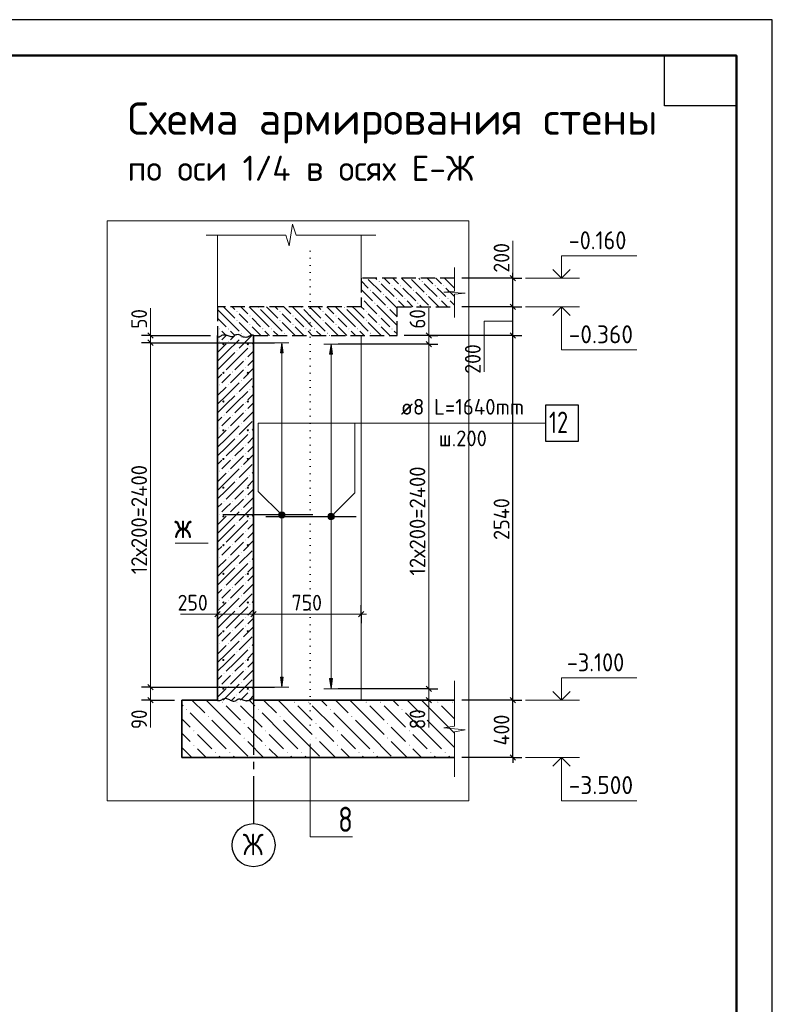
# Model space of a CAD drawing. Header units: millimetres. Extents: x 0 to 42000, y 0 to 29700.
# Tile 12 of 12: x 31514 to 42000, y 15983 to 29700. Entities that reach past the tile are written whole.
import ezdxf

# ---------------------------------------------------------------- set-up
doc = ezdxf.new("R2010")
doc.units = ezdxf.units.MM
for name, pattern in [('______2', [270, 200, -70]), ('______5', [1100, 800, -100, 100, -100]), ('______9', [100, 0, -100])]:
    doc.linetypes.add(name, pattern=pattern)
for name, color, linetype, lineweight in [('Standard', 7, 'Continuous', 25), ('Высотные отметки', 7, 'Continuous', 25), ('ЖБ Перекрытие верхний уровень', 7, '______2', 25), ('ЖБ Перекрытие нижний уровень с отделкой', 7, '______2', 25), ('ЖБ Плита Фундамента верхний уровень', 7, 'Continuous', 35), ('ЖБ Стена верхний уровень', 7, 'Continuous', 35), ('Заголовок чертежа', 7, 'Continuous', 25), ('Позиционная метка линия выноска', 7, 'Continuous', 13), ('Примечания', 7, 'Continuous', 13), ('Размерная линия_ общее', 7, 'Continuous', 13), ('Сечения символ', 7, 'Continuous', 25), ('Стена фоновая арматура У1', 7, 'Continuous', 18)]:
    doc.layers.add(name, color=color, linetype=linetype, lineweight=lineweight)
doc.layers.add('Оси', color=7, linetype='______5')
doc.layers.add('Размерная выноска', color=7, linetype='Continuous')
doc.layers.add('Стена Хомут', color=7, linetype='Continuous', lineweight=25, true_color=0x6e3c1e)
doc.styles.add('ISOCPEUR', font='txt')

msp = doc.modelspace()

# ---------------------------------------------------------------- hatches: boundary and pattern name
at = {"layer": 'ЖБ Перекрытие верхний уровень', "linetype": 'Continuous', "lineweight": 18, "transparency": 33554687}
for points in [[(36395, 25932), (36401, 25939), (36408, 25932), (36401, 25926)], [(36515, 26052), (36521, 26059), (36528, 26052), (36521, 26046)], [(36695, 25992), (36701, 25999), (36708, 25992), (36701, 25986)], [(36815, 25992), (36821, 25999), (36828, 25992), (36821, 25986)], [(36995, 25932), (37001, 25939), (37008, 25932), (37001, 25926)], [(37115, 26052), (37121, 26059), (37128, 26052), (37121, 26046)], [(37295, 25992), (37301, 25999), (37308, 25992), (37301, 25986)], [(37415, 25992), (37421, 25999), (37428, 25992), (37421, 25986)], [(36275, 25812), (36281, 25819), (36288, 25812), (36281, 25806)], [(36575, 25872), (36581, 25879), (36588, 25872), (36581, 25866)], [(36755, 25812), (36761, 25819), (36768, 25812), (36761, 25806)], [(36875, 25812), (36881, 25819), (36888, 25812), (36881, 25806)], [(37175, 25872), (37181, 25879), (37188, 25872), (37181, 25866)], [(37355, 25812), (37361, 25819), (37368, 25812), (37361, 25806)], [(37475, 25812), (37481, 25819), (37488, 25812), (37481, 25806)], [(36455, 25752), (36461, 25759), (36468, 25752), (36461, 25746)], [(37055, 25752), (37061, 25759), (37068, 25752), (37061, 25746)]]:
    msp.add_hatch(color=7, dxfattribs=at).paths.add_polyline_path(points, flags=16)
at = {"layer": 'ЖБ Перекрытие нижний уровень с отделкой', "linetype": 'Continuous', "lineweight": 18, "transparency": 33554687}
for points in [[(34835, 25692), (34841, 25699), (34848, 25692), (34841, 25686)], [(35435, 25692), (35441, 25699), (35448, 25692), (35441, 25686)], [(36035, 25692), (36041, 25699), (36048, 25692), (36041, 25686)], [(36635, 25692), (36641, 25699), (36648, 25692), (36641, 25686)], [(34535, 25632), (34541, 25639), (34548, 25632), (34541, 25626)], [(34535, 25512), (34541, 25519), (34548, 25512), (34541, 25506)], [(34715, 25572), (34721, 25579), (34728, 25572), (34721, 25566)], [(35135, 25632), (35141, 25639), (35148, 25632), (35141, 25626)], [(35135, 25512), (35141, 25519), (35148, 25512), (35141, 25506)], [(35315, 25572), (35321, 25579), (35328, 25572), (35321, 25566)], [(35735, 25632), (35741, 25639), (35748, 25632), (35741, 25626)], [(35735, 25512), (35741, 25519), (35748, 25512), (35741, 25506)], [(35915, 25572), (35921, 25579), (35928, 25572), (35921, 25566)], [(36335, 25632), (36341, 25639), (36348, 25632), (36341, 25626)], [(36335, 25512), (36341, 25519), (36348, 25512), (36341, 25506)], [(36515, 25572), (36521, 25579), (36528, 25572), (36521, 25566)], [(34295, 25392), (34301, 25399), (34308, 25392), (34301, 25386)], [(34415, 25392), (34421, 25399), (34428, 25392), (34421, 25386)], [(34715, 25452), (34721, 25459), (34728, 25452), (34721, 25446)], [(34895, 25392), (34901, 25399), (34908, 25392), (34901, 25386)], [(35015, 25392), (35021, 25399), (35028, 25392), (35021, 25386)], [(35315, 25452), (35321, 25459), (35328, 25452), (35321, 25446)], [(35495, 25392), (35501, 25399), (35508, 25392), (35501, 25386)], [(35615, 25392), (35621, 25399), (35628, 25392), (35621, 25386)], [(35915, 25452), (35921, 25459), (35928, 25452), (35921, 25446)], [(36095, 25392), (36101, 25399), (36108, 25392), (36101, 25386)], [(36215, 25392), (36221, 25399), (36228, 25392), (36221, 25386)], [(36515, 25452), (36521, 25459), (36528, 25452), (36521, 25446)], [(36695, 25392), (36701, 25399), (36708, 25392), (36701, 25386)], [(34595, 25332), (34601, 25339), (34608, 25332), (34601, 25326)], [(35195, 25332), (35201, 25339), (35208, 25332), (35201, 25326)], [(35795, 25332), (35801, 25339), (35808, 25332), (35801, 25326)], [(36395, 25332), (36401, 25339), (36408, 25332), (36401, 25326)]]:
    msp.add_hatch(color=7, dxfattribs=at).paths.add_polyline_path(points, flags=16)
at = {"layer": 'ЖБ Плита Фундамента верхний уровень', "linetype": 'Continuous', "lineweight": 18, "transparency": 33554687}
for points in [[(34335, 20192), (34341, 20199), (34348, 20192), (34341, 20186)], [(34535, 20192), (34541, 20199), (34548, 20192), (34541, 20186)], [(35335, 20192), (35341, 20199), (35348, 20192), (35341, 20186)], [(35535, 20192), (35541, 20199), (35548, 20192), (35541, 20186)], [(36335, 20192), (36341, 20199), (36348, 20192), (36341, 20186)], [(36535, 20192), (36541, 20199), (36548, 20192), (36541, 20186)], [(37335, 20192), (37341, 20199), (37348, 20192), (37341, 20186)], [(37535, 20192), (37541, 20199), (37548, 20192), (37541, 20186)], [(33835, 20092), (33841, 20099), (33848, 20092), (33841, 20086)], [(34835, 20092), (34841, 20099), (34848, 20092), (34841, 20086)], [(35835, 20092), (35841, 20099), (35848, 20092), (35841, 20086)], [(36835, 20092), (36841, 20099), (36848, 20092), (36841, 20086)], [(34135, 19992), (34141, 19999), (34148, 19992), (34141, 19986)], [(34635, 19892), (34641, 19899), (34648, 19892), (34641, 19886)], [(35135, 19992), (35141, 19999), (35148, 19992), (35141, 19986)], [(35635, 19892), (35641, 19899), (35648, 19892), (35641, 19886)], [(36135, 19992), (36141, 19999), (36148, 19992), (36141, 19986)], [(36635, 19892), (36641, 19899), (36648, 19892), (36641, 19886)], [(37135, 19992), (37141, 19999), (37148, 19992), (37141, 19986)], [(33935, 19792), (33941, 19799), (33948, 19792), (33941, 19786)], [(34935, 19792), (34941, 19799), (34948, 19792), (34941, 19786)], [(35935, 19792), (35941, 19799), (35948, 19792), (35941, 19786)], [(36935, 19792), (36941, 19799), (36948, 19792), (36941, 19786)], [(34635, 19692), (34641, 19699), (34648, 19692), (34641, 19686)], [(35635, 19692), (35641, 19699), (35648, 19692), (35641, 19686)], [(36635, 19692), (36641, 19699), (36648, 19692), (36641, 19686)], [(33935, 19592), (33941, 19599), (33948, 19592), (33941, 19586)], [(34235, 19492), (34241, 19499), (34248, 19492), (34241, 19486)], [(34435, 19492), (34441, 19499), (34448, 19492), (34441, 19486)], [(34935, 19592), (34941, 19599), (34948, 19592), (34941, 19586)], [(35235, 19492), (35241, 19499), (35248, 19492), (35241, 19486)], [(35435, 19492), (35441, 19499), (35448, 19492), (35441, 19486)], [(35935, 19592), (35941, 19599), (35948, 19592), (35941, 19586)], [(36235, 19492), (36241, 19499), (36248, 19492), (36241, 19486)], [(36435, 19492), (36441, 19499), (36448, 19492), (36441, 19486)], [(36935, 19592), (36941, 19599), (36948, 19592), (36941, 19586)], [(37235, 19492), (37241, 19499), (37248, 19492), (37241, 19486)], [(37435, 19492), (37441, 19499), (37448, 19492), (37441, 19486)]]:
    msp.add_hatch(color=7, dxfattribs=at).paths.add_polyline_path(points, flags=16)
at = {"layer": 'ЖБ Стена верхний уровень', "linetype": 'Continuous', "lineweight": 18, "transparency": 33554687}
for points in [[(34596, 25272), (34601, 25277), (34606, 25272), (34601, 25267)], [(34296, 25212), (34301, 25217), (34306, 25212), (34301, 25207)], [(34416, 25212), (34421, 25217), (34426, 25212), (34421, 25207)], [(34716, 25152), (34721, 25157), (34726, 25152), (34721, 25147)], [(34536, 25092), (34541, 25097), (34546, 25092), (34541, 25087)], [(34656, 24972), (34661, 24977), (34666, 24972), (34661, 24967)], [(34656, 24852), (34661, 24857), (34666, 24852), (34661, 24847)], [(34356, 24792), (34361, 24797), (34366, 24792), (34361, 24787)], [(34476, 24792), (34481, 24797), (34486, 24792), (34481, 24787)], [(34296, 24612), (34301, 24617), (34306, 24612), (34301, 24607)], [(34416, 24612), (34421, 24617), (34426, 24612), (34421, 24607)], [(34596, 24672), (34601, 24677), (34606, 24672), (34601, 24667)], [(34716, 24552), (34721, 24557), (34726, 24552), (34721, 24547)], [(34536, 24492), (34541, 24497), (34546, 24492), (34541, 24487)], [(34656, 24372), (34661, 24377), (34666, 24372), (34661, 24367)], [(34356, 24192), (34361, 24197), (34366, 24192), (34361, 24187)], [(34476, 24192), (34481, 24197), (34486, 24192), (34481, 24187)], [(34656, 24252), (34661, 24257), (34666, 24252), (34661, 24247)], [(34296, 24012), (34301, 24017), (34306, 24012), (34301, 24007)], [(34416, 24012), (34421, 24017), (34426, 24012), (34421, 24007)], [(34596, 24072), (34601, 24077), (34606, 24072), (34601, 24067)], [(34536, 23892), (34541, 23897), (34546, 23892), (34541, 23887)], [(34716, 23952), (34721, 23957), (34726, 23952), (34721, 23947)], [(34656, 23772), (34661, 23777), (34666, 23772), (34661, 23767)], [(34356, 23592), (34361, 23597), (34366, 23592), (34361, 23587)], [(34476, 23592), (34481, 23597), (34486, 23592), (34481, 23587)], [(34656, 23652), (34661, 23657), (34666, 23652), (34661, 23647)], [(34596, 23472), (34601, 23477), (34606, 23472), (34601, 23467)], [(34296, 23412), (34301, 23417), (34306, 23412), (34301, 23407)], [(34416, 23412), (34421, 23417), (34426, 23412), (34421, 23407)], [(34716, 23352), (34721, 23357), (34726, 23352), (34721, 23347)], [(34536, 23292), (34541, 23297), (34546, 23292), (34541, 23287)], [(34656, 23172), (34661, 23177), (34666, 23172), (34661, 23167)], [(34656, 23052), (34661, 23057), (34666, 23052), (34661, 23047)], [(34356, 22992), (34361, 22997), (34366, 22992), (34361, 22987)], [(34476, 22992), (34481, 22997), (34486, 22992), (34481, 22987)], [(34296, 22812), (34301, 22817), (34306, 22812), (34301, 22807)], [(34416, 22812), (34421, 22817), (34426, 22812), (34421, 22807)], [(34596, 22872), (34601, 22877), (34606, 22872), (34601, 22867)], [(34536, 22692), (34541, 22697), (34546, 22692), (34541, 22687)], [(34716, 22752), (34721, 22757), (34726, 22752), (34721, 22747)], [(34656, 22572), (34661, 22577), (34666, 22572), (34661, 22567)], [(34356, 22392), (34361, 22397), (34366, 22392), (34361, 22387)], [(34476, 22392), (34481, 22397), (34486, 22392), (34481, 22387)], [(34656, 22452), (34661, 22457), (34666, 22452), (34661, 22447)], [(34596, 22272), (34601, 22277), (34606, 22272), (34601, 22267)], [(34296, 22212), (34301, 22217), (34306, 22212), (34301, 22207)], [(34416, 22212), (34421, 22217), (34426, 22212), (34421, 22207)], [(34536, 22092), (34541, 22097), (34546, 22092), (34541, 22087)], [(34716, 22152), (34721, 22157), (34726, 22152), (34721, 22147)], [(34656, 21972), (34661, 21977), (34666, 21972), (34661, 21967)], [(34656, 21852), (34661, 21857), (34666, 21852), (34661, 21847)], [(34356, 21792), (34361, 21797), (34366, 21792), (34361, 21787)], [(34476, 21792), (34481, 21797), (34486, 21792), (34481, 21787)], [(34596, 21672), (34601, 21677), (34606, 21672), (34601, 21667)], [(34296, 21612), (34301, 21617), (34306, 21612), (34301, 21607)], [(34416, 21612), (34421, 21617), (34426, 21612), (34421, 21607)], [(34716, 21552), (34721, 21557), (34726, 21552), (34721, 21547)], [(34536, 21492), (34541, 21497), (34546, 21492), (34541, 21487)], [(34656, 21372), (34661, 21377), (34666, 21372), (34661, 21367)], [(34356, 21192), (34361, 21197), (34366, 21192), (34361, 21187)], [(34476, 21192), (34481, 21197), (34486, 21192), (34481, 21187)], [(34656, 21252), (34661, 21257), (34666, 21252), (34661, 21247)], [(34296, 21012), (34301, 21017), (34306, 21012), (34301, 21007)], [(34416, 21012), (34421, 21017), (34426, 21012), (34421, 21007)], [(34596, 21072), (34601, 21077), (34606, 21072), (34601, 21067)], [(34536, 20892), (34541, 20897), (34546, 20892), (34541, 20887)], [(34716, 20952), (34721, 20957), (34726, 20952), (34721, 20947)], [(34656, 20772), (34661, 20777), (34666, 20772), (34661, 20767)], [(34356, 20592), (34361, 20597), (34366, 20592), (34361, 20587)], [(34476, 20592), (34481, 20597), (34486, 20592), (34481, 20587)], [(34656, 20652), (34661, 20657), (34666, 20652), (34661, 20647)], [(34596, 20472), (34601, 20477), (34606, 20472), (34601, 20467)], [(34296, 20412), (34301, 20417), (34306, 20412), (34301, 20407)], [(34416, 20412), (34421, 20417), (34426, 20412), (34421, 20407)], [(34716, 20352), (34721, 20357), (34726, 20352), (34721, 20347)], [(34536, 20292), (34541, 20297), (34546, 20292), (34541, 20287)]]:
    msp.add_hatch(color=7, dxfattribs=at).paths.add_polyline_path(points, flags=16)
at = {"layer": 'Позиционная метка линия выноска', "linetype": 'Continuous', "lineweight": 13, "transparency": 33554687}
for points in [[(35122, 22811), (35154, 22843), (35134, 22832)], [(35154, 22843), (35122, 22811), (35122, 22789)], [(35154, 22843), (35122, 22789), (35177, 22843)], [(35177, 22843), (35122, 22789), (35134, 22768)], [(35177, 22843), (35134, 22768), (35197, 22832)], [(35197, 22832), (35134, 22768), (35154, 22757)], [(35197, 22832), (35154, 22757), (35209, 22811)], [(35209, 22811), (35154, 22757), (35177, 22757)], [(35209, 22811), (35177, 22757), (35209, 22789)], [(35209, 22789), (35177, 22757), (35197, 22768)], [(35884, 22748), (35820, 22812), (35809, 22791)], [(35884, 22748), (35809, 22791), (35864, 22737)], [(35864, 22737), (35809, 22791), (35809, 22769)], [(35895, 22769), (35841, 22823), (35820, 22812)], [(35895, 22769), (35820, 22812), (35884, 22748)], [(35895, 22791), (35864, 22823), (35841, 22823)], [(35895, 22791), (35841, 22823), (35895, 22769)], [(35864, 22823), (35895, 22791), (35884, 22812)], [(35864, 22737), (35809, 22769), (35841, 22737)], [(35841, 22737), (35809, 22769), (35820, 22748)]]:
    msp.add_hatch(color=7, dxfattribs=at).paths.add_polyline_path(points)
at = {"layer": 'Стена Хомут', "linetype": 'Continuous', "lineweight": 13, "transparency": 33554687}
for points in [[(35186, 25060), (35166, 25200), (35146, 25060)], [(35872, 25040), (35852, 25180), (35832, 25040)]]:
    msp.add_hatch(color=7, dxfattribs=at).paths.add_polyline_path(points)
for points in [[(35186, 20540), (35166, 20400), (35146, 20540)], [(35872, 20520), (35852, 20380), (35832, 20520)]]:
    msp.add_hatch(color=7, dxfattribs=at).paths.add_polyline_path(points, flags=16)

# ---------------------------------------------------------------- linework, layer by layer
at = {"layer": 'Standard', "color": 7, "linetype": 'Continuous', "lineweight": 35, "transparency": 33554687}
for p, q in [((41500, 27600), (41500, 20500)), ((41500, 27200), (41500, 20100))]:
    msp.add_line(p, q, dxfattribs=at)
at = {"layer": 'Standard', "color": 7, "linetype": 'Continuous', "lineweight": 50, "transparency": 33554687}
msp.add_line((41500, 27100), (41500, 23200), dxfattribs=at)
at = {"layer": 'Standard', "color": 7, "linetype": 'Continuous', "lineweight": 13, "transparency": 33554687}
for p, q in [((35270, 26550), (35317, 26850)), ((35317, 26850), (35365, 26700)), ((34114, 26700), (35223, 26700)), ((35223, 26700), (35270, 26550)), ((35365, 26700), (36474, 26700)), ((36474, 26700), (36474, 26700)), ((37572, 26249), (37572, 25920)), ((37572, 25920), (37422, 25906)), ((37422, 25906), (37722, 25892)), ((37722, 25892), (37572, 25878)), ((37572, 25878), (37572, 25549)), ((37572, 25549), (37572, 25549)), ((33338, 25300), (33338, 25375)), ((33338, 25300), (33338, 25200)), ((37216, 25300), (37216, 25375)), ((37216, 25300), (37216, 25180)), ((33338, 25200), (33338, 20400)), ((37216, 25180), (37216, 20380)), ((37572, 20490), (37572, 19860)), ((33338, 20400), (33338, 20220)), ((37216, 20380), (37216, 20220)), ((33338, 20220), (33338, 20145)), ((37216, 20220), (37216, 20145)), ((37572, 19860), (37422, 19833)), ((37422, 19833), (37722, 19807)), ((37722, 19807), (37572, 19780)), ((37572, 19780), (37572, 19150)), ((37572, 19150), (37572, 19150))]:
    msp.add_line(p, q, dxfattribs=at)
at = {"layer": 'Standard', "color": 7, "linetype": 'Continuous', "lineweight": 18, "transparency": 33554687}
for p, q in [((34272, 26100), (34272, 26700)), ((36272, 26700), (36272, 26100)), ((34272, 26100), (34272, 25700)), ((36272, 20220), (36272, 25300))]:
    msp.add_line(p, q, dxfattribs=at)
at = {"layer": 'Standard', "color": 7, "linetype": 'Continuous', "lineweight": -3, "transparency": 33554687}
for p, q in [((38387, 26100), (38262, 26100)), ((38387, 26100), (38387, 26175)), ((38387, 26100), (38512, 26100)), ((38387, 25700), (38387, 26100)), ((38387, 25700), (38262, 25700)), ((38387, 25700), (38512, 25700)), ((38387, 25300), (38387, 25700)), ((33338, 25300), (33213, 25300)), ((33338, 25300), (33463, 25300)), ((33338, 25300), (34172, 25300)), ((37216, 25300), (37091, 25300)), ((37216, 25300), (37341, 25300)), ((38387, 25300), (38262, 25300)), ((38387, 25300), (38512, 25300)), ((38387, 20220), (38387, 25300)), ((33338, 25200), (33213, 25200)), ((33338, 25200), (33463, 25200)), ((33338, 25200), (35066, 25200)), ((37216, 25180), (37091, 25180)), ((37216, 25180), (37341, 25180)), ((33338, 20400), (33213, 20400)), ((33338, 20400), (33463, 20400)), ((33338, 20400), (35066, 20400)), ((37216, 20380), (37091, 20380)), ((37216, 20380), (37341, 20380)), ((33338, 20220), (33213, 20220)), ((33338, 20220), (33463, 20220)), ((33338, 20220), (33672, 20220)), ((37216, 20220), (37091, 20220)), ((37216, 20220), (37341, 20220)), ((38387, 20220), (38262, 20220)), ((38387, 20220), (38512, 20220)), ((38387, 19420), (37672, 19420)), ((38387, 19420), (38262, 19420)), ((38387, 19420), (38512, 19420)), ((38387, 19420), (38387, 19345))]:
    msp.add_line(p, q, dxfattribs=at)
at = {"layer": 'Standard', "color": 7, "linetype": 'Continuous', "lineweight": 25, "transparency": 33554687}
for p, q in [((38424, 26063), (38349, 26138)), ((38424, 25663), (38349, 25738)), ((33300, 25338), (33375, 25263)), ((37178, 25338), (37253, 25263)), ((38424, 25263), (38349, 25338)), ((33300, 25238), (33375, 25163)), ((37178, 25217), (37253, 25142)), ((33300, 20438), (33375, 20362)), ((37178, 20417), (37253, 20342)), ((33300, 20258), (33375, 20182)), ((37178, 20258), (37253, 20182)), ((38424, 20182), (38349, 20258)), ((38424, 19382), (38349, 19458))]:
    msp.add_line(p, q, dxfattribs=at)
for points in [[(0, 0), (42000, 0), (42000, 29700), (0, 29700), (0, 0)], [(41500, 29200), (41500, 28500), (40500, 28500), (40500, 29200), (41500, 29200)]]:
    msp.add_lwpolyline(points, close=True, dxfattribs=at)
at = {"layer": 'Standard', "color": 7, "linetype": 'Continuous', "lineweight": 50, "transparency": 33554687}
msp.add_lwpolyline([(2000, 29200), (41500, 29200), (41500, 500), (2000, 500), (2000, 29200)], close=True, dxfattribs=at)
at = {"layer": 'Standard', "color": 7, "linetype": 'Continuous', "lineweight": 13, "transparency": 33554687}
msp.add_lwpolyline([(41500, 29200), (20254, 29200), (20254, 6000), (41500, 6000), (41500, 29200)], dxfattribs=at)
at = {"layer": 'Standard', "color": 254, "linetype": 'Continuous', "lineweight": 18, "true_color": 0xc4c4ff, "transparency": 33554687}
msp.add_lwpolyline([(32732, 18820), (37772, 18820), (37772, 26900), (32732, 26900), (32732, 18820)], dxfattribs=at)
at = {"layer": 'Standard', "color": 7, "linetype": 'Continuous', "lineweight": -3, "transparency": 33554687}
for points in [[(38387, 26100), (38370, 26100), (38370, 26100), (37672, 26100)], [(38387, 25700), (38370, 25700), (38370, 25700), (37672, 25700)], [(38387, 25300), (38370, 25300), (38370, 25300), (36872, 25300)], [(37216, 25300), (37199, 25300), (37199, 25300), (37199, 25300), (37199, 25300), (36872, 25300)], [(37216, 25180), (37199, 25180), (37199, 25180), (37199, 25180), (37199, 25180), (35952, 25180)], [(37216, 20380), (37199, 20380), (37199, 20380), (35952, 20380)], [(37216, 20220), (37199, 20220), (37199, 20220), (36372, 20220)], [(38387, 20220), (38370, 20220), (38370, 20220), (38370, 20220), (38370, 20220), (38319, 20220), (38319, 20220), (37672, 20220)], [(38387, 19420), (38387, 19599), (38387, 19599), (38387, 20220)]]:
    msp.add_lwpolyline(points, dxfattribs=at)
at = {"layer": 'Высотные отметки', "color": 7, "linetype": 'Continuous', "lineweight": 35, "transparency": 33554687}
for p, q in [((39063, 26100), (38942, 26221)), ((39063, 26100), (38942, 26221)), ((39063, 26100), (39184, 26221)), ((39063, 26100), (39184, 26221)), ((39063, 25700), (38942, 25579)), ((39063, 25700), (38942, 25579)), ((39063, 25700), (39184, 25579)), ((39063, 25700), (39184, 25579)), ((39063, 20220), (38942, 20341)), ((39063, 20220), (38942, 20341)), ((39063, 20220), (39184, 20341)), ((39063, 20220), (39184, 20341)), ((39063, 19420), (38942, 19299)), ((39063, 19420), (38942, 19299)), ((39063, 19420), (39184, 19299)), ((39063, 19420), (39184, 19299))]:
    msp.add_line(p, q, dxfattribs=at)
at = {"layer": 'Высотные отметки', "color": 7, "linetype": 'Continuous', "lineweight": 13, "transparency": 33554687}
for p, q in [((38563, 26100), (39313, 26100)), ((38563, 26100), (39313, 26100)), ((38563, 25700), (39313, 25700)), ((38563, 25700), (39313, 25700)), ((38563, 20220), (39313, 20220)), ((38563, 20220), (39313, 20220)), ((38563, 19420), (39313, 19420)), ((38563, 19420), (39313, 19420))]:
    msp.add_line(p, q, dxfattribs=at)
for points in [[(39063, 26100), (39063, 26410), (40113, 26410)], [(39063, 26100), (39063, 26410), (40113, 26410)], [(39063, 25700), (39063, 25100), (40113, 25100)], [(39063, 25700), (39063, 25100), (40113, 25100)], [(39063, 20220), (39063, 20530), (40113, 20530)], [(39063, 20220), (39063, 20530), (40113, 20530)], [(39063, 19420), (39063, 18820), (40113, 18820)], [(39063, 19420), (39063, 18820), (40113, 18820)]]:
    msp.add_lwpolyline(points, dxfattribs=at)
at = {"layer": 'ЖБ Перекрытие верхний уровень', "color": 7, "linetype": '______2', "lineweight": 25, "transparency": 33554687}
for p, q in [((36272, 26100), (36272, 25700)), ((37572, 26100), (36272, 26100)), ((36772, 25700), (37572, 25700))]:
    msp.add_line(p, q, dxfattribs=at)
at = {"layer": 'ЖБ Перекрытие верхний уровень', "color": 9, "linetype": 'Continuous', "lineweight": 18, "true_color": 0xc7c7c7, "transparency": 33554687}
for p, q in [((36371, 26082), (36551, 25902)), ((36491, 26082), (36473, 26100)), ((36593, 26100), (36671, 26022)), ((36713, 26100), (36791, 26022)), ((36833, 26100), (36971, 25962)), ((36971, 26082), (37151, 25902)), ((37091, 26082), (37073, 26100)), ((37193, 26100), (37271, 26022)), ((37313, 26100), (37391, 26022)), ((37433, 26100), (37571, 25962)), ((37571, 26082), (37572, 26082)), ((36272, 26062), (36371, 25962)), ((36272, 25942), (36431, 25782)), ((36551, 26022), (36731, 25842)), ((36791, 25902), (36731, 25962)), ((36851, 25962), (37031, 25782)), ((37151, 26022), (37331, 25842)), ((37391, 25902), (37331, 25962)), ((37451, 25962), (37572, 25842)), ((36431, 25902), (36611, 25722)), ((36753, 25700), (36611, 25842)), ((36851, 25842), (36791, 25902)), ((37031, 25902), (37211, 25722)), ((37353, 25700), (37211, 25842)), ((37451, 25842), (37391, 25902)), ((36272, 25702), (36273, 25700)), ((36311, 25782), (36393, 25700)), ((36513, 25700), (36491, 25722)), ((36791, 25782), (36873, 25700)), ((36911, 25782), (36993, 25700)), ((37113, 25700), (37091, 25722)), ((37391, 25782), (37473, 25700)), ((37511, 25782), (37572, 25722))]:
    msp.add_line(p, q, dxfattribs=at)
at = {"layer": 'ЖБ Перекрытие нижний уровень с отделкой', "color": 7, "linetype": '______2', "lineweight": 25, "transparency": 33554687}
for p, q in [((34272, 25700), (34272, 25300)), ((36272, 25700), (34272, 25700)), ((36772, 25300), (36772, 25700)), ((34772, 25300), (36772, 25300))]:
    msp.add_line(p, q, dxfattribs=at)
at = {"layer": 'ЖБ Перекрытие нижний уровень с отделкой', "color": 9, "linetype": 'Continuous', "lineweight": 18, "true_color": 0xc7c7c7, "transparency": 33554687}
for p, q in [((34272, 25662), (34391, 25542)), ((34391, 25662), (34353, 25700)), ((34391, 25662), (34511, 25542)), ((34473, 25700), (34511, 25662)), ((34593, 25700), (34691, 25602)), ((34871, 25542), (34713, 25700)), ((34871, 25662), (34991, 25542)), ((34991, 25662), (34953, 25700)), ((34991, 25662), (35111, 25542)), ((35073, 25700), (35111, 25662)), ((35193, 25700), (35291, 25602)), ((35471, 25542), (35313, 25700)), ((35471, 25662), (35591, 25542)), ((35591, 25662), (35553, 25700)), ((35591, 25662), (35711, 25542)), ((35673, 25700), (35711, 25662)), ((35793, 25700), (35891, 25602)), ((36071, 25542), (35913, 25700)), ((36071, 25662), (36191, 25542)), ((36191, 25662), (36153, 25700)), ((36191, 25662), (36311, 25542)), ((36273, 25700), (36311, 25662)), ((36393, 25700), (36491, 25602)), ((36671, 25542), (36513, 25700)), ((36671, 25662), (36772, 25562)), ((36772, 25682), (36753, 25700)), ((34272, 25542), (34391, 25422)), ((34391, 25542), (34571, 25362)), ((34631, 25542), (34571, 25602)), ((34691, 25482), (34631, 25542)), ((34751, 25542), (34871, 25422)), ((34871, 25542), (34991, 25422)), ((34991, 25542), (35171, 25362)), ((35231, 25542), (35171, 25602)), ((35291, 25482), (35231, 25542)), ((35351, 25542), (35471, 25422)), ((35471, 25542), (35591, 25422)), ((35591, 25542), (35771, 25362)), ((35831, 25542), (35771, 25602)), ((35891, 25482), (35831, 25542)), ((35951, 25542), (36071, 25422)), ((36071, 25542), (36191, 25422)), ((36191, 25542), (36371, 25362)), ((36431, 25542), (36371, 25602)), ((36491, 25482), (36431, 25542)), ((36551, 25542), (36671, 25422)), ((36671, 25542), (36772, 25442)), ((34571, 25482), (34751, 25302)), ((34751, 25422), (34873, 25300)), ((35171, 25482), (35351, 25302)), ((35351, 25422), (35473, 25300)), ((35771, 25482), (35951, 25302)), ((35951, 25422), (36073, 25300)), ((36371, 25482), (36551, 25302)), ((36551, 25422), (36673, 25300)), ((34272, 25302), (34273, 25300)), ((34391, 25302), (34331, 25362)), ((34393, 25300), (34391, 25302)), ((34451, 25362), (34513, 25300)), ((34631, 25302), (34633, 25300)), ((34991, 25302), (34931, 25362)), ((34993, 25300), (34991, 25302)), ((35051, 25362), (35113, 25300)), ((35231, 25302), (35233, 25300)), ((35591, 25302), (35531, 25362)), ((35593, 25300), (35591, 25302)), ((35651, 25362), (35713, 25300)), ((35831, 25302), (35833, 25300)), ((36191, 25302), (36131, 25362)), ((36193, 25300), (36191, 25302)), ((36251, 25362), (36313, 25300)), ((36431, 25302), (36433, 25300)), ((36772, 25322), (36731, 25362))]:
    msp.add_line(p, q, dxfattribs=at)
at = {"layer": 'ЖБ Плита Фундамента верхний уровень', "color": 7, "linetype": 'Continuous', "lineweight": 35, "transparency": 33554687}
for p, q in [((33772, 20220), (33772, 19420)), ((34272, 20220), (33772, 20220)), ((37572, 20220), (34772, 20220)), ((33772, 19420), (37572, 19420))]:
    msp.add_line(p, q, dxfattribs=at)
at = {"layer": 'ЖБ Плита Фундамента верхний уровень', "color": 252, "linetype": 'Continuous', "lineweight": 18, "true_color": 0x8f8f8f, "transparency": 33554687}
for p, q in [((33913, 20220), (34091, 20042)), ((34391, 19942), (34113, 20220)), ((34713, 20220), (34791, 20142)), ((34913, 20220), (35091, 20042)), ((35391, 19942), (35113, 20220)), ((35713, 20220), (35791, 20142)), ((35913, 20220), (36091, 20042)), ((36391, 19942), (36113, 20220)), ((36713, 20220), (36791, 20142)), ((36913, 20220), (37091, 20042)), ((37391, 19942), (37113, 20220)), ((33772, 20162), (33791, 20142)), ((34191, 19742), (33891, 20042)), ((34391, 20142), (34591, 19942)), ((34591, 20142), (34891, 19842)), ((35191, 19742), (34891, 20042)), ((35391, 20142), (35591, 19942)), ((35591, 20142), (35891, 19842)), ((36191, 19742), (35891, 20042)), ((36391, 20142), (36591, 19942)), ((36591, 20142), (36891, 19842)), ((37191, 19742), (36891, 20042)), ((37391, 20142), (37572, 19962)), ((33772, 19962), (33891, 19842)), ((34191, 19942), (34391, 19742)), ((34391, 19942), (34591, 19742)), ((35191, 19942), (35391, 19742)), ((35391, 19942), (35591, 19742)), ((36191, 19942), (36391, 19742)), ((36391, 19942), (36591, 19742)), ((37191, 19942), (37391, 19742)), ((37391, 19942), (37572, 19762)), ((33791, 19742), (33772, 19762)), ((34791, 19742), (34691, 19842)), ((35791, 19742), (35691, 19842)), ((36791, 19742), (36691, 19842)), ((33891, 19642), (33791, 19742)), ((33991, 19742), (34191, 19542)), ((34191, 19742), (34391, 19542)), ((34391, 19742), (34691, 19442)), ((34691, 19642), (34913, 19420)), ((34891, 19642), (34791, 19742)), ((34991, 19742), (35191, 19542)), ((35191, 19742), (35391, 19542)), ((35391, 19742), (35691, 19442)), ((35691, 19642), (35913, 19420)), ((35891, 19642), (35791, 19742)), ((35991, 19742), (36191, 19542)), ((36191, 19742), (36391, 19542)), ((36391, 19742), (36691, 19442)), ((36691, 19642), (36913, 19420)), ((36891, 19642), (36791, 19742)), ((36991, 19742), (37191, 19542)), ((37191, 19742), (37391, 19542)), ((37391, 19742), (37572, 19562)), ((33772, 19562), (33913, 19420)), ((33991, 19542), (34113, 19420)), ((34991, 19542), (35113, 19420)), ((35991, 19542), (36113, 19420)), ((36991, 19542), (37113, 19420)), ((34313, 19420), (34291, 19442)), ((34491, 19442), (34513, 19420)), ((35313, 19420), (35291, 19442)), ((35491, 19442), (35513, 19420)), ((36313, 19420), (36291, 19442)), ((36491, 19442), (36513, 19420)), ((37313, 19420), (37291, 19442)), ((37491, 19442), (37513, 19420))]:
    msp.add_line(p, q, dxfattribs=at)
at = {"layer": 'ЖБ Стена верхний уровень', "color": 7, "linetype": 'Continuous', "lineweight": 35, "transparency": 33554687}
for p, q in [((34272, 25300), (34272, 20220)), ((34772, 20220), (34772, 25300))]:
    msp.add_line(p, q, dxfattribs=at)
at = {"layer": 'ЖБ Стена верхний уровень', "color": 251, "linetype": 'Continuous', "lineweight": 18, "true_color": 0x494949, "transparency": 33554687}
for p, q in [((34331, 25242), (34389, 25300)), ((34391, 25062), (34571, 25242)), ((34509, 25300), (34451, 25242)), ((34749, 25300), (34571, 25122)), ((34391, 25182), (34272, 25063)), ((34511, 24942), (34691, 25122)), ((34772, 25203), (34751, 25182)), ((34391, 25062), (34272, 24943)), ((34511, 25062), (34391, 24942)), ((34772, 25083), (34691, 25002)), ((34391, 24942), (34272, 24823)), ((34511, 24942), (34391, 24822)), ((34631, 24942), (34511, 24822)), ((34772, 24843), (34631, 24702)), ((34691, 24882), (34751, 24942)), ((34751, 24942), (34772, 24963)), ((34331, 24762), (34272, 24703)), ((34331, 24642), (34391, 24702)), ((34391, 24702), (34451, 24762)), ((34631, 24822), (34451, 24642)), ((34751, 24702), (34571, 24522)), ((34391, 24582), (34272, 24463)), ((34391, 24462), (34571, 24642)), ((34772, 24603), (34751, 24582)), ((34391, 24462), (34272, 24343)), ((34511, 24462), (34391, 24342)), ((34511, 24342), (34691, 24522)), ((34772, 24483), (34691, 24402)), ((34391, 24342), (34272, 24223)), ((34511, 24342), (34391, 24222)), ((34631, 24342), (34511, 24222)), ((34691, 24282), (34751, 24342)), ((34751, 24342), (34772, 24363)), ((34331, 24162), (34272, 24103)), ((34391, 24102), (34451, 24162)), ((34631, 24222), (34451, 24042)), ((34772, 24243), (34631, 24102)), ((34331, 24042), (34391, 24102)), ((34391, 23862), (34571, 24042)), ((34751, 24102), (34571, 23922)), ((34391, 23982), (34272, 23863)), ((34511, 23742), (34691, 23922)), ((34772, 23883), (34691, 23802)), ((34772, 24003), (34751, 23982)), ((34391, 23862), (34272, 23743)), ((34391, 23742), (34272, 23623)), ((34511, 23862), (34391, 23742)), ((34511, 23742), (34391, 23622)), ((34631, 23742), (34511, 23622)), ((34691, 23682), (34751, 23742)), ((34751, 23742), (34772, 23763)), ((34631, 23622), (34451, 23442)), ((34772, 23643), (34631, 23502)), ((34331, 23562), (34272, 23503)), ((34331, 23442), (34391, 23502)), ((34391, 23502), (34451, 23562)), ((34751, 23502), (34571, 23322)), ((34391, 23382), (34272, 23263)), ((34391, 23262), (34571, 23442)), ((34511, 23142), (34691, 23322)), ((34772, 23403), (34751, 23382)), ((34391, 23262), (34272, 23143)), ((34511, 23262), (34391, 23142)), ((34772, 23283), (34691, 23202)), ((34391, 23142), (34272, 23023)), ((34511, 23142), (34391, 23022)), ((34631, 23142), (34511, 23022)), ((34691, 23082), (34751, 23142)), ((34751, 23142), (34772, 23163)), ((34331, 22962), (34272, 22903)), ((34391, 22902), (34451, 22962)), ((34631, 23022), (34451, 22842)), ((34772, 23043), (34631, 22902)), ((34391, 22782), (34272, 22663)), ((34331, 22842), (34391, 22902)), ((34391, 22662), (34571, 22842)), ((34751, 22902), (34571, 22722)), ((34772, 22803), (34751, 22782)), ((34391, 22662), (34272, 22543)), ((34511, 22662), (34391, 22542)), ((34511, 22542), (34691, 22722)), ((34772, 22683), (34691, 22602)), ((34391, 22542), (34272, 22423)), ((34511, 22542), (34391, 22422)), ((34631, 22542), (34511, 22422)), ((34691, 22482), (34751, 22542)), ((34751, 22542), (34772, 22563)), ((34331, 22362), (34272, 22303)), ((34391, 22302), (34451, 22362)), ((34631, 22422), (34451, 22242)), ((34772, 22443), (34631, 22302)), ((34331, 22242), (34391, 22302)), ((34391, 22062), (34571, 22242)), ((34751, 22302), (34571, 22122)), ((34391, 22182), (34272, 22063)), ((34511, 21942), (34691, 22122)), ((34772, 22203), (34751, 22182)), ((34391, 22062), (34272, 21943)), ((34511, 22062), (34391, 21942)), ((34772, 22083), (34691, 22002)), ((34751, 21942), (34772, 21963)), ((34391, 21942), (34272, 21823)), ((34511, 21942), (34391, 21822)), ((34631, 21822), (34451, 21642)), ((34631, 21942), (34511, 21822)), ((34772, 21843), (34631, 21702)), ((34691, 21882), (34751, 21942)), ((34331, 21762), (34272, 21703)), ((34331, 21642), (34391, 21702)), ((34391, 21702), (34451, 21762)), ((34751, 21702), (34571, 21522)), ((34391, 21582), (34272, 21463)), ((34391, 21462), (34571, 21642)), ((34772, 21603), (34751, 21582)), ((34391, 21462), (34272, 21343)), ((34511, 21462), (34391, 21342)), ((34511, 21342), (34691, 21522)), ((34772, 21483), (34691, 21402)), ((34391, 21342), (34272, 21223)), ((34511, 21342), (34391, 21222)), ((34631, 21342), (34511, 21222)), ((34691, 21282), (34751, 21342)), ((34751, 21342), (34772, 21363)), ((34331, 21162), (34272, 21103)), ((34391, 21102), (34451, 21162)), ((34631, 21222), (34451, 21042)), ((34772, 21243), (34631, 21102)), ((34331, 21042), (34391, 21102)), ((34391, 20862), (34571, 21042)), ((34751, 21102), (34571, 20922)), ((34772, 21003), (34751, 20982)), ((34391, 20982), (34272, 20863)), ((34391, 20862), (34272, 20743)), ((34511, 20862), (34391, 20742)), ((34511, 20742), (34691, 20922)), ((34772, 20883), (34691, 20802)), ((34391, 20742), (34272, 20623)), ((34511, 20742), (34391, 20622)), ((34631, 20742), (34511, 20622)), ((34691, 20682), (34751, 20742)), ((34751, 20742), (34772, 20763)), ((34631, 20622), (34451, 20442)), ((34772, 20643), (34631, 20502)), ((34331, 20562), (34272, 20503)), ((34331, 20442), (34391, 20502)), ((34391, 20502), (34451, 20562)), ((34391, 20262), (34571, 20442)), ((34751, 20502), (34571, 20322)), ((34391, 20382), (34272, 20263)), ((34589, 20220), (34691, 20322)), ((34772, 20403), (34751, 20382)), ((34391, 20262), (34349, 20220)), ((34511, 20262), (34469, 20220)), ((34772, 20283), (34709, 20220))]:
    msp.add_line(p, q, dxfattribs=at)
at = {"layer": 'Оси', "color": 8, "linetype": '______5', "lineweight": -3, "transparency": 33554687}
msp.add_line((34772, 20260), (34772, 18500), dxfattribs=at)
at = {"layer": 'Оси', "color": 7, "linetype": 'Continuous', "lineweight": -3, "transparency": 33554687}
msp.add_circle((34772, 18200), 300, dxfattribs=at)
at = {"layer": 'Позиционная метка линия выноска', "color": 7, "linetype": 'Continuous', "lineweight": 13, "transparency": 33554687}
for p, q in [((35134, 22832), (35134, 22832)), ((35197, 22832), (35197, 22832)), ((35820, 22812), (35820, 22812)), ((35884, 22812), (35884, 22812)), ((35134, 22768), (35134, 22768)), ((35197, 22768), (35197, 22768)), ((35820, 22748), (35820, 22748)), ((35884, 22748), (35884, 22748)), ((33678, 22408), (34138, 22408))]:
    msp.add_line(p, q, dxfattribs=at)
for points in [[(36181, 24080), (34836, 24080), (34836, 23129), (35166, 22800)], [(38838, 24080), (36181, 24080), (36181, 23109), (35852, 22780)]]:
    msp.add_lwpolyline(points, dxfattribs=at)
for centre in [(35166, 22800), (35852, 22780)]:
    msp.add_circle(centre, 45, dxfattribs=at)
at = {"layer": 'Примечания', "color": 7, "linetype": 'Continuous', "lineweight": 25, "transparency": 33554687}
for points in [[(34372, 25305), (34357, 25305), (34341, 25304), (34326, 25300), (34315, 25293), (34305, 25285), (34293, 25279), (34278, 25275), (34272, 25274)], [(34772, 25305), (34757, 25305), (34741, 25304), (34726, 25300), (34715, 25293), (34705, 25285), (34693, 25279), (34678, 25275), (34663, 25273), (34647, 25275), (34633, 25279), (34619, 25284), (34607, 25291), (34596, 25298), (34584, 25304), (34571, 25310), (34556, 25313), (34540, 25312), (34524, 25309), (34512, 25303), (34502, 25295), (34491, 25288), (34477, 25283), (34461, 25282), (34446, 25285), (34432, 25289), (34418, 25295), (34404, 25300), (34390, 25304), (34375, 25307), (34372, 25307)], [(34272, 20215), (34286, 20215), (34302, 20216), (34317, 20220), (34328, 20227), (34338, 20235), (34350, 20241), (34365, 20245), (34380, 20247), (34396, 20245), (34410, 20241), (34424, 20236), (34436, 20229), (34448, 20222), (34459, 20216), (34472, 20210), (34488, 20207), (34504, 20208), (34519, 20211), (34531, 20217), (34541, 20225), (34552, 20232), (34566, 20237), (34582, 20238), (34598, 20235), (34612, 20231), (34625, 20225), (34639, 20220), (34653, 20216), (34668, 20213), (34672, 20213)], [(34672, 20215), (34686, 20215), (34702, 20216), (34717, 20220), (34728, 20227), (34738, 20235), (34750, 20241), (34765, 20245), (34772, 20246)]]:
    msp.add_lwpolyline(points, dxfattribs=at)
at = {"layer": 'Размерная выноска', "color": 7, "linetype": 'Continuous', "lineweight": 13, "transparency": 33554687}
for p, q in [((38387, 26100), (38387, 26620)), ((33338, 25300), (33338, 25680)), ((37216, 25300), (37216, 25680)), ((34272, 21418), (33752, 21418)), ((33338, 19840), (33338, 20220)), ((37216, 19840), (37216, 20220))]:
    msp.add_line(p, q, dxfattribs=at)
msp.add_lwpolyline([(38387, 25498), (37987, 25498), (37987, 24795)], dxfattribs=at)
at = {"layer": 'Размерная линия_ общее', "color": 253, "linetype": 'Continuous', "lineweight": -3, "true_color": 0xa0a0a0, "transparency": 33554687}
for p, q in [((34272, 21418), (34272, 21543)), ((34772, 21418), (34772, 21543)), ((36272, 21418), (36272, 21543)), ((34272, 21418), (34272, 21293)), ((34272, 21418), (34272, 21418)), ((34772, 21418), (34772, 21293)), ((34772, 21418), (34772, 21418)), ((36272, 21418), (36272, 21293)), ((36272, 21418), (36272, 21323))]:
    msp.add_line(p, q, dxfattribs=at)
at = {"layer": 'Размерная линия_ общее', "color": 7, "linetype": 'Continuous', "lineweight": 13, "transparency": 33554687}
for p, q in [((34272, 21418), (34197, 21418)), ((34772, 21418), (34272, 21418)), ((36272, 21418), (34772, 21418)), ((36272, 21418), (36347, 21418))]:
    msp.add_line(p, q, dxfattribs=at)
at = {"layer": 'Размерная линия_ общее', "color": 7, "linetype": 'Continuous', "lineweight": 25, "transparency": 33554687}
for p, q in [((34309, 21455), (34234, 21380)), ((34809, 21455), (34734, 21380)), ((36309, 21455), (36234, 21380))]:
    msp.add_line(p, q, dxfattribs=at)
at = {"layer": 'Сечения символ', "color": 7, "linetype": '______9', "lineweight": 13, "transparency": 33554687}
msp.add_line((35560, 26477), (35560, 19613), dxfattribs=at)
at = {"layer": 'Сечения символ', "color": 7, "linetype": 'Continuous', "lineweight": 13, "transparency": 33554687}
msp.add_lwpolyline([(35560, 19613), (35560, 18317), (36150, 18317)], dxfattribs=at)
at = {"layer": 'Стена фоновая арматура У1', "color": 7, "linetype": 'Continuous', "lineweight": 18, "transparency": 33554687}
for centre in [(34352, 25180), (34692, 25180), (34352, 24780), (34692, 24780), (34352, 24380), (34692, 24380), (34352, 23980), (34692, 23980), (34352, 23580), (34692, 23580), (34352, 23180), (34692, 23180), (34352, 22780), (34692, 22780), (34352, 22380), (34692, 22380), (34352, 21980), (34692, 21980), (34352, 21580), (34692, 21580), (34352, 21180), (34692, 21180), (34352, 20780), (34692, 20780), (34352, 20380), (34692, 20380)]:
    msp.add_circle(centre, 8, dxfattribs=at)
at = {"layer": 'Стена Хомут', "color": 251, "linetype": 'Continuous', "lineweight": 13, "true_color": 0x494949, "transparency": 33554687}
for p, q in [((35166, 25200), (35066, 25200)), ((35166, 25200), (35146, 25060)), ((35186, 25060), (35166, 25200)), ((35166, 25200), (35266, 25200)), ((35166, 25200), (35166, 25200)), ((35852, 25180), (35752, 25180)), ((35852, 25180), (35832, 25040)), ((35872, 25040), (35852, 25180)), ((35852, 25180), (35952, 25180)), ((35852, 25180), (35852, 25180)), ((35146, 25060), (35186, 25060)), ((35166, 20540), (35166, 25060)), ((35832, 25040), (35872, 25040)), ((35852, 20520), (35852, 25040)), ((35166, 20400), (35146, 20540)), ((35146, 20540), (35186, 20540)), ((35186, 20540), (35166, 20400)), ((35852, 20380), (35832, 20520)), ((35832, 20520), (35872, 20520)), ((35872, 20520), (35852, 20380)), ((35166, 20400), (35066, 20400)), ((35166, 20400), (35266, 20400)), ((35166, 20400), (35166, 20400)), ((35852, 20380), (35752, 20380)), ((35852, 20380), (35952, 20380)), ((35852, 20380), (35852, 20380))]:
    msp.add_line(p, q, dxfattribs=at)
at = {"layer": 'Стена Хомут', "color": 36, "linetype": 'Continuous', "lineweight": 25, "true_color": 0x6e3c1e, "transparency": 33554687}
for p, q in [((35600, 22800), (34344, 22800)), ((34944, 22780), (36200, 22780))]:
    msp.add_line(p, q, dxfattribs=at)
at = {"layer": 'Стена Хомут', "color": 7, "linetype": 'Continuous', "lineweight": 25, "transparency": 33554687}
msp.add_lwpolyline([(38838, 23830), (39298, 23830), (39298, 24330), (38838, 24330), (38838, 23830)], dxfattribs=at)

# ---------------------------------------------------------------- texts
at = {"layer": 'Standard', "color": 7, "linetype": 'Continuous', "lineweight": 25, "transparency": 33554687, "char_height": 220, "attachment_point": 7, "rotation": 90, "style": 'ISOCPEUR'}
for s, insert, width in [('\\W0.91;200', (38337, 26177), 562), ('\\W0.87;50', (33288, 25397), 403.92), ('\\W0.87;60', (37166, 25397), 403.92), ('\\W0.91;200', (37937, 24768), 561.99), ('\\W0.95;12х200=2400', (33288, 21975), 1775.24), ('\\W0.95;12х200=2400', (37166, 21955), 1775.24), ('\\W0.93;2540', (38337, 22452), 740.39), ('\\W0.87;90', (33288, 19817), 403.92), ('\\W0.87;80', (37166, 19817), 403.92), ('\\W0.92;400', (38337, 19589), 584.45)]:
    msp.add_mtext(s, dxfattribs=dict(at, insert=insert, width=width))
at = {"layer": 'Высотные отметки', "color": 7, "linetype": 'Continuous', "lineweight": 25, "transparency": 33554687, "char_height": 250, "attachment_point": 7, "style": 'ISOCPEUR'}
for s, insert, width in [('\\W0.90;-0.160', (39163, 26502), 1011.77), ('\\W0.95;-0.360', (39163, 25192), 1067.86), ('\\W0.90;-3.100', (39138, 20622), 1011.76), ('\\W0.95;-3.500', (39163, 18912), 1067.86)]:
    msp.add_mtext(s, dxfattribs=dict(at, insert=insert, width=width))
at = {"layer": 'Заголовок чертежа', "color": 7, "linetype": 'Continuous', "lineweight": 50, "transparency": 33554687, "attachment_point": 7, "style": 'ISOCPEUR'}
for s, insert, char_height, width in [('\\W0.99;Схема армирования стены', (33016, 27975), 450, 7688.11), ('\\W0.97;по оси 1/4 в осях Е-Ж', (33016, 27455), 350, 5138.32)]:
    msp.add_mtext(s, dxfattribs=dict(at, insert=insert, char_height=char_height, width=width))
at = {"layer": 'Оси', "color": 7, "linetype": 'Continuous', "lineweight": 25, "transparency": 33554687, "insert": (34622, 18060), "char_height": 300, "width": 425, "attachment_point": 7, "style": 'ISOCPEUR'}
msp.add_mtext('\\W0.83;Ж', dxfattribs=at)
at = {"layer": 'Размерная линия_ общее', "color": 7, "linetype": 'Continuous', "lineweight": 25, "transparency": 33554687, "char_height": 220, "attachment_point": 7, "style": 'ISOCPEUR'}
for s, insert, width in [('\\W0.91;250', (33714, 21468), 562), ('\\W0.91;750', (35302, 21468), 561.99)]:
    msp.add_mtext(s, dxfattribs=dict(at, insert=insert, width=width))
at = {"layer": 'Сечения символ', "color": 7, "linetype": 'Continuous', "lineweight": 35, "transparency": 33554687, "char_height": 350, "attachment_point": 7, "style": 'ISOCPEUR'}
for s, insert, width in [('\\W0.82;ж', (33670, 22477), 458.1), ('\\W0.78;8', (35950, 18385), 380.82)]:
    msp.add_mtext(s, dxfattribs=dict(at, insert=insert, width=width))
at = {"layer": 'Стена Хомут', "color": 7, "linetype": 'Continuous', "lineweight": 13, "transparency": 33554687, "attachment_point": 7, "style": 'ISOCPEUR'}
for s, insert, char_height, width in [('\\W0.96;ø8 L=1640mm ', (36824, 24197), 220, 2018.39), ('\\W0.75;12', (38888, 23940), 300, 472.28), ('\\W0.95;ш.200 ', (37352, 23757), 220, 962.14)]:
    msp.add_mtext(s, dxfattribs=dict(at, insert=insert, char_height=char_height, width=width))

doc.saveas('drawing.dxf')
